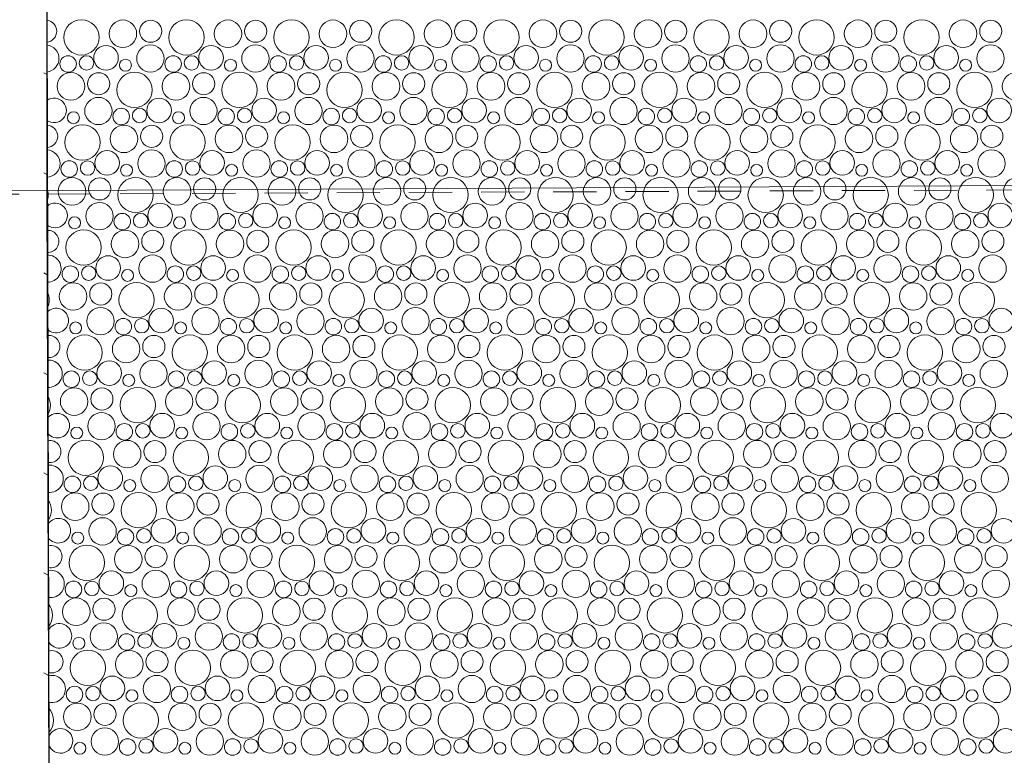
# Model space of a CAD drawing. Header units: metres. Extents: x -167 to 262, y -186 to 508.
# Tile 252 of 256: x 77.57 to 80.98, y 15.76 to 18.3. Entities that reach past the tile are written whole.
import ezdxf

# ---------------------------------------------------------------- set-up
doc = ezdxf.new("R2010")
doc.units = ezdxf.units.M
doc.header["$MEASUREMENT"] = 0
doc.linetypes.add('Strichlinie eng', pattern=[0.23, 0.15, -0.08])
doc.layers.add('60 Auffüllung', color=7, linetype='Continuous')
doc.layers.add('70 Kanal', color=7, linetype='Continuous')

# ---------------------------------------------------------------- blocks, each defined once
blk = doc.blocks.new('*X52', base_point=(27236.1321, 33357.279))
at = {"layer": '60 Auffüllung', "color": 7, "linetype": 'Continuous', "lineweight": 18, "true_color": 0xefefef}
for centre, radius in [((77.782, 18.2419), 0.0612), ((77.9255, 18.2544), 0.0477), ((78.0216, 18.2632), 0.0384), ((78.1457, 18.2419), 0.0612), ((78.2892, 18.2544), 0.0477), ((78.3853, 18.2632), 0.0384), ((78.5094, 18.2419), 0.0612), ((78.653, 18.2544), 0.0477), ((78.749, 18.2632), 0.0384), ((78.8731, 18.2419), 0.0612), ((79.0167, 18.2544), 0.0477), ((79.1127, 18.2632), 0.0384), ((79.2368, 18.2419), 0.0612), ((79.3804, 18.2544), 0.0477), ((79.4764, 18.2632), 0.0384), ((79.6005, 18.2419), 0.0612), ((79.7441, 18.2544), 0.0477), ((79.8401, 18.2632), 0.0384), ((79.9642, 18.2419), 0.0612), ((80.1078, 18.2544), 0.0477), ((80.2038, 18.2632), 0.0384), ((80.3279, 18.2419), 0.0612), ((80.4715, 18.2544), 0.0477), ((80.5675, 18.2632), 0.0384), ((80.6916, 18.2419), 0.0612), ((80.8352, 18.2544), 0.0477), ((80.9312, 18.2632), 0.0384), ((77.8671, 18.171), 0.0426), ((78.0206, 18.1689), 0.0473), ((78.2308, 18.171), 0.0426), ((78.3843, 18.1689), 0.0473), ((78.5945, 18.171), 0.0426), ((78.748, 18.1689), 0.0473), ((78.9582, 18.171), 0.0426), ((79.1117, 18.1689), 0.0473), ((79.3219, 18.171), 0.0426), ((79.4754, 18.1689), 0.0473), ((79.6856, 18.171), 0.0426), ((79.8391, 18.1689), 0.0473), ((80.0493, 18.171), 0.0426), ((80.2028, 18.1689), 0.0473), ((80.413, 18.171), 0.0426), ((80.5665, 18.1689), 0.0473), ((80.7767, 18.171), 0.0426), ((80.9302, 18.1689), 0.0473), ((77.7359, 18.1497), 0.0286), ((77.7997, 18.1533), 0.0251), ((78.0996, 18.1497), 0.0286), ((78.1634, 18.1533), 0.0251), ((78.4633, 18.1497), 0.0286), ((78.5271, 18.1533), 0.0251), ((78.827, 18.1497), 0.0286), ((78.8908, 18.1533), 0.0251), ((79.1907, 18.1497), 0.0286), ((79.2545, 18.1533), 0.0251), ((79.5544, 18.1497), 0.0286), ((79.6182, 18.1533), 0.0251), ((79.9181, 18.1497), 0.0286), ((79.9819, 18.1533), 0.0251), ((80.2818, 18.1497), 0.0286), ((80.3457, 18.1533), 0.0251), ((80.6455, 18.1497), 0.0286), ((80.7094, 18.1533), 0.0251), ((77.9344, 18.1456), 0.0207), ((78.2982, 18.1456), 0.0207), ((78.6619, 18.1456), 0.0207), ((79.0256, 18.1456), 0.0207), ((79.3893, 18.1456), 0.0207), ((79.753, 18.1456), 0.0207), ((80.1167, 18.1456), 0.0207), ((80.4804, 18.1456), 0.0207), ((80.8441, 18.1456), 0.0207), ((77.7455, 18.0724), 0.0477), ((77.8416, 18.0812), 0.0384), ((77.9657, 18.0599), 0.0612), ((78.1092, 18.0724), 0.0477), ((78.2053, 18.0812), 0.0384), ((78.3294, 18.0599), 0.0612), ((78.473, 18.0724), 0.0477), ((78.569, 18.0812), 0.0384), ((78.6931, 18.0599), 0.0612), ((78.8367, 18.0724), 0.0477), ((78.9327, 18.0812), 0.0384), ((79.0568, 18.0599), 0.0612), ((79.2004, 18.0724), 0.0477), ((79.2964, 18.0812), 0.0384), ((79.4205, 18.0599), 0.0612), ((79.5641, 18.0724), 0.0477), ((79.6601, 18.0812), 0.0384), ((79.7842, 18.0599), 0.0612), ((79.9278, 18.0724), 0.0477), ((80.0238, 18.0812), 0.0384), ((80.1479, 18.0599), 0.0612), ((80.2915, 18.0724), 0.0477), ((80.3875, 18.0812), 0.0384), ((80.5116, 18.0599), 0.0612), ((80.6552, 18.0724), 0.0477), ((80.7512, 18.0812), 0.0384), ((80.8753, 18.0599), 0.0612), ((81.0189, 18.0724), 0.0477), ((77.8406, 17.9869), 0.0473), ((78.0508, 17.989), 0.0426), ((78.2043, 17.9869), 0.0473), ((78.4145, 17.989), 0.0426), ((78.568, 17.9869), 0.0473), ((78.7782, 17.989), 0.0426), ((78.9317, 17.9869), 0.0473), ((79.1419, 17.989), 0.0426), ((79.2954, 17.9869), 0.0473), ((79.5056, 17.989), 0.0426), ((79.6591, 17.9869), 0.0473), ((79.8693, 17.989), 0.0426), ((80.0228, 17.9869), 0.0473), ((80.233, 17.989), 0.0426), ((80.3865, 17.9869), 0.0473), ((80.5967, 17.989), 0.0426), ((80.7502, 17.9869), 0.0473), ((80.9604, 17.989), 0.0426), ((77.7544, 17.9636), 0.0207), ((77.9196, 17.9678), 0.0286), ((77.9834, 17.9713), 0.0251), ((78.1182, 17.9636), 0.0207), ((78.2833, 17.9678), 0.0286), ((78.3471, 17.9713), 0.0251), ((78.4819, 17.9636), 0.0207), ((78.647, 17.9678), 0.0286), ((78.7108, 17.9713), 0.0251), ((78.8456, 17.9636), 0.0207), ((79.0107, 17.9678), 0.0286), ((79.0745, 17.9713), 0.0251), ((79.2093, 17.9636), 0.0207), ((79.3744, 17.9678), 0.0286), ((79.4382, 17.9713), 0.0251), ((79.573, 17.9636), 0.0207), ((79.7381, 17.9678), 0.0286), ((79.8019, 17.9713), 0.0251), ((79.9367, 17.9636), 0.0207), ((80.1018, 17.9678), 0.0286), ((80.1657, 17.9713), 0.0251), ((80.3004, 17.9636), 0.0207), ((80.4655, 17.9678), 0.0286), ((80.5294, 17.9713), 0.0251), ((80.6641, 17.9636), 0.0207), ((80.8292, 17.9678), 0.0286), ((80.8931, 17.9713), 0.0251), ((77.7857, 17.878), 0.0612), ((77.9292, 17.8904), 0.0477), ((78.0253, 17.8992), 0.0384), ((78.1494, 17.878), 0.0612), ((78.293, 17.8904), 0.0477), ((78.389, 17.8992), 0.0384), ((78.5131, 17.878), 0.0612), ((78.6567, 17.8904), 0.0477), ((78.7527, 17.8992), 0.0384), ((78.8768, 17.878), 0.0612), ((79.0204, 17.8904), 0.0477), ((79.1164, 17.8992), 0.0384), ((79.2405, 17.878), 0.0612), ((79.3841, 17.8904), 0.0477), ((79.4801, 17.8992), 0.0384), ((79.6042, 17.878), 0.0612), ((79.7478, 17.8904), 0.0477), ((79.8438, 17.8992), 0.0384), ((79.9679, 17.878), 0.0612), ((80.1115, 17.8904), 0.0477), ((80.2075, 17.8992), 0.0384), ((80.3316, 17.878), 0.0612), ((80.4752, 17.8904), 0.0477), ((80.5712, 17.8992), 0.0384), ((80.6953, 17.878), 0.0612), ((80.8389, 17.8904), 0.0477), ((80.9349, 17.8992), 0.0384), ((77.8708, 17.807), 0.0426), ((78.0243, 17.8049), 0.0473), ((78.2345, 17.807), 0.0426), ((78.388, 17.8049), 0.0473), ((78.5982, 17.807), 0.0426), ((78.7517, 17.8049), 0.0473), ((78.9619, 17.807), 0.0426), ((79.1154, 17.8049), 0.0473), ((79.3256, 17.807), 0.0426), ((79.4791, 17.8049), 0.0473), ((79.6893, 17.807), 0.0426), ((79.8428, 17.8049), 0.0473), ((80.053, 17.807), 0.0426), ((80.2065, 17.8049), 0.0473), ((80.4167, 17.807), 0.0426), ((80.5702, 17.8049), 0.0473), ((80.7804, 17.807), 0.0426), ((80.9339, 17.8049), 0.0473), ((77.7396, 17.7858), 0.0286), ((77.8034, 17.7893), 0.0251), ((77.9382, 17.7816), 0.0207), ((78.1033, 17.7858), 0.0286), ((78.1671, 17.7893), 0.0251), ((78.3019, 17.7816), 0.0207), ((78.467, 17.7858), 0.0286), ((78.5308, 17.7893), 0.0251), ((78.6656, 17.7816), 0.0207), ((78.8307, 17.7858), 0.0286), ((78.8945, 17.7893), 0.0251), ((79.0293, 17.7816), 0.0207), ((79.1944, 17.7858), 0.0286), ((79.2582, 17.7893), 0.0251), ((79.393, 17.7816), 0.0207), ((79.5581, 17.7858), 0.0286), ((79.6219, 17.7893), 0.0251), ((79.7567, 17.7816), 0.0207), ((79.9218, 17.7858), 0.0286), ((79.9857, 17.7893), 0.0251), ((80.1204, 17.7816), 0.0207), ((80.2855, 17.7858), 0.0286), ((80.3494, 17.7893), 0.0251), ((80.4841, 17.7816), 0.0207), ((80.6492, 17.7858), 0.0286), ((80.7131, 17.7893), 0.0251), ((80.8478, 17.7816), 0.0207), ((77.7492, 17.7084), 0.0477), ((77.8453, 17.7172), 0.0384), ((77.9694, 17.696), 0.0612), ((78.113, 17.7084), 0.0477), ((78.209, 17.7172), 0.0384), ((78.3331, 17.696), 0.0612), ((78.4767, 17.7084), 0.0477), ((78.5727, 17.7172), 0.0384), ((78.6968, 17.696), 0.0612), ((78.8404, 17.7084), 0.0477), ((78.9364, 17.7172), 0.0384), ((79.0605, 17.696), 0.0612), ((79.2041, 17.7084), 0.0477), ((79.3001, 17.7172), 0.0384), ((79.4242, 17.696), 0.0612), ((79.5678, 17.7084), 0.0477), ((79.6638, 17.7172), 0.0384), ((79.7879, 17.696), 0.0612), ((79.9315, 17.7084), 0.0477), ((80.0275, 17.7172), 0.0384), ((80.1516, 17.696), 0.0612), ((80.2952, 17.7084), 0.0477), ((80.3912, 17.7172), 0.0384), ((80.5153, 17.696), 0.0612), ((80.6589, 17.7084), 0.0477), ((80.7549, 17.7172), 0.0384), ((80.879, 17.696), 0.0612), ((81.0226, 17.7084), 0.0477), ((77.8443, 17.6229), 0.0473), ((78.0545, 17.625), 0.0426), ((78.208, 17.6229), 0.0473), ((78.4182, 17.625), 0.0426), ((78.5717, 17.6229), 0.0473), ((78.7819, 17.625), 0.0426), ((78.9354, 17.6229), 0.0473), ((79.1456, 17.625), 0.0426), ((79.2991, 17.6229), 0.0473), ((79.5093, 17.625), 0.0426), ((79.6628, 17.6229), 0.0473), ((79.873, 17.625), 0.0426), ((80.0265, 17.6229), 0.0473), ((80.2367, 17.625), 0.0426), ((80.3902, 17.6229), 0.0473), ((80.6004, 17.625), 0.0426), ((80.7539, 17.6229), 0.0473), ((80.9642, 17.625), 0.0426), ((77.9233, 17.6038), 0.0286), ((77.9871, 17.6073), 0.0251), ((78.287, 17.6038), 0.0286), ((78.3508, 17.6073), 0.0251), ((78.6507, 17.6038), 0.0286), ((78.7145, 17.6073), 0.0251), ((79.0144, 17.6038), 0.0286), ((79.0782, 17.6073), 0.0251), ((79.3781, 17.6038), 0.0286), ((79.4419, 17.6073), 0.0251), ((79.7418, 17.6038), 0.0286), ((79.8057, 17.6073), 0.0251), ((80.1055, 17.6038), 0.0286), ((80.1694, 17.6073), 0.0251), ((80.4692, 17.6038), 0.0286), ((80.5331, 17.6073), 0.0251), ((80.833, 17.6038), 0.0286), ((80.8968, 17.6073), 0.0251), ((77.7582, 17.5996), 0.0207), ((78.1219, 17.5996), 0.0207), ((78.4856, 17.5996), 0.0207), ((78.8493, 17.5996), 0.0207), ((79.213, 17.5996), 0.0207), ((79.5767, 17.5996), 0.0207), ((79.9404, 17.5996), 0.0207), ((80.3041, 17.5996), 0.0207), ((80.6678, 17.5996), 0.0207), ((77.7894, 17.514), 0.0612), ((77.933, 17.5264), 0.0477), ((78.029, 17.5352), 0.0384), ((78.1531, 17.514), 0.0612), ((78.2967, 17.5264), 0.0477), ((78.3927, 17.5352), 0.0384), ((78.5168, 17.514), 0.0612), ((78.6604, 17.5264), 0.0477), ((78.7564, 17.5352), 0.0384), ((78.8805, 17.514), 0.0612), ((79.0241, 17.5264), 0.0477), ((79.1201, 17.5352), 0.0384), ((79.2442, 17.514), 0.0612), ((79.3878, 17.5264), 0.0477), ((79.4838, 17.5352), 0.0384), ((79.6079, 17.514), 0.0612), ((79.7515, 17.5264), 0.0477), ((79.8475, 17.5352), 0.0384), ((79.9716, 17.514), 0.0612), ((80.1152, 17.5264), 0.0477), ((80.2112, 17.5352), 0.0384), ((80.3353, 17.514), 0.0612), ((80.4789, 17.5264), 0.0477), ((80.5749, 17.5352), 0.0384), ((80.699, 17.514), 0.0612), ((80.8426, 17.5264), 0.0477), ((80.9386, 17.5352), 0.0384), ((77.8745, 17.443), 0.0426), ((78.028, 17.4409), 0.0473), ((78.2382, 17.443), 0.0426), ((78.3917, 17.4409), 0.0473), ((78.6019, 17.443), 0.0426), ((78.7554, 17.4409), 0.0473), ((78.9656, 17.443), 0.0426), ((79.1191, 17.4409), 0.0473), ((79.3293, 17.443), 0.0426), ((79.4828, 17.4409), 0.0473), ((79.693, 17.443), 0.0426), ((79.8465, 17.4409), 0.0473), ((80.0567, 17.443), 0.0426), ((80.2102, 17.4409), 0.0473), ((80.4204, 17.443), 0.0426), ((80.5739, 17.4409), 0.0473), ((80.7842, 17.443), 0.0426), ((80.9376, 17.4409), 0.0473), ((77.7433, 17.4218), 0.0286), ((77.8071, 17.4253), 0.0251), ((77.9419, 17.4176), 0.0207), ((78.107, 17.4218), 0.0286), ((78.1708, 17.4253), 0.0251), ((78.3056, 17.4176), 0.0207), ((78.4707, 17.4218), 0.0286), ((78.5345, 17.4253), 0.0251), ((78.6693, 17.4176), 0.0207), ((78.8344, 17.4218), 0.0286), ((78.8982, 17.4253), 0.0251), ((79.033, 17.4176), 0.0207), ((79.1981, 17.4218), 0.0286), ((79.2619, 17.4253), 0.0251), ((79.3967, 17.4176), 0.0207), ((79.5618, 17.4218), 0.0286), ((79.6257, 17.4253), 0.0251), ((79.7604, 17.4176), 0.0207), ((79.9255, 17.4218), 0.0286), ((79.9894, 17.4253), 0.0251), ((80.1241, 17.4176), 0.0207), ((80.2892, 17.4218), 0.0286), ((80.3531, 17.4253), 0.0251), ((80.4878, 17.4176), 0.0207), ((80.653, 17.4218), 0.0286), ((80.7168, 17.4253), 0.0251), ((80.8515, 17.4176), 0.0207), ((77.753, 17.3444), 0.0477), ((77.849, 17.3532), 0.0384), ((77.9731, 17.332), 0.0612), ((78.1167, 17.3444), 0.0477), ((78.2127, 17.3532), 0.0384), ((78.3368, 17.332), 0.0612), ((78.4804, 17.3444), 0.0477), ((78.5764, 17.3532), 0.0384), ((78.7005, 17.332), 0.0612), ((78.8441, 17.3444), 0.0477), ((78.9401, 17.3532), 0.0384), ((79.0642, 17.332), 0.0612), ((79.2078, 17.3444), 0.0477), ((79.3038, 17.3532), 0.0384), ((79.4279, 17.332), 0.0612), ((79.5715, 17.3444), 0.0477), ((79.6675, 17.3532), 0.0384), ((79.7916, 17.332), 0.0612), ((79.9352, 17.3444), 0.0477), ((80.0312, 17.3532), 0.0384), ((80.1553, 17.332), 0.0612), ((80.2989, 17.3444), 0.0477), ((80.3949, 17.3532), 0.0384), ((80.519, 17.332), 0.0612), ((80.6626, 17.3444), 0.0477), ((80.7586, 17.3532), 0.0384), ((80.8828, 17.332), 0.0612), ((77.848, 17.2589), 0.0473), ((78.0582, 17.261), 0.0426), ((78.2117, 17.2589), 0.0473), ((78.4219, 17.261), 0.0426), ((78.5754, 17.2589), 0.0473), ((78.7856, 17.261), 0.0426), ((78.9391, 17.2589), 0.0473), ((79.1493, 17.261), 0.0426), ((79.3028, 17.2589), 0.0473), ((79.513, 17.261), 0.0426), ((79.6665, 17.2589), 0.0473), ((79.8767, 17.261), 0.0426), ((80.0302, 17.2589), 0.0473), ((80.2404, 17.261), 0.0426), ((80.3939, 17.2589), 0.0473), ((80.6042, 17.261), 0.0426), ((80.7576, 17.2589), 0.0473), ((80.9679, 17.261), 0.0426), ((77.7619, 17.2356), 0.0207), ((77.927, 17.2398), 0.0286), ((77.9908, 17.2433), 0.0251), ((78.1256, 17.2356), 0.0207), ((78.2907, 17.2398), 0.0286), ((78.3545, 17.2433), 0.0251), ((78.4893, 17.2356), 0.0207), ((78.6544, 17.2398), 0.0286), ((78.7182, 17.2433), 0.0251), ((78.853, 17.2356), 0.0207), ((79.0181, 17.2398), 0.0286), ((79.0819, 17.2433), 0.0251), ((79.2167, 17.2356), 0.0207), ((79.3818, 17.2398), 0.0286), ((79.4457, 17.2433), 0.0251), ((79.5804, 17.2356), 0.0207), ((79.7455, 17.2398), 0.0286), ((79.8094, 17.2433), 0.0251), ((79.9441, 17.2356), 0.0207), ((80.1092, 17.2398), 0.0286), ((80.1731, 17.2433), 0.0251), ((80.3078, 17.2356), 0.0207), ((80.473, 17.2398), 0.0286), ((80.5368, 17.2433), 0.0251), ((80.6715, 17.2356), 0.0207), ((80.8367, 17.2398), 0.0286), ((80.9005, 17.2433), 0.0251), ((77.7931, 17.15), 0.0612), ((77.9367, 17.1624), 0.0477), ((78.0327, 17.1712), 0.0384), ((78.1568, 17.15), 0.0612), ((78.3004, 17.1624), 0.0477), ((78.3964, 17.1712), 0.0384), ((78.5205, 17.15), 0.0612), ((78.6641, 17.1624), 0.0477), ((78.7601, 17.1712), 0.0384), ((78.8842, 17.15), 0.0612), ((79.0278, 17.1624), 0.0477), ((79.1238, 17.1712), 0.0384), ((79.2479, 17.15), 0.0612), ((79.3915, 17.1624), 0.0477), ((79.4875, 17.1712), 0.0384), ((79.6116, 17.15), 0.0612), ((79.7552, 17.1624), 0.0477), ((79.8512, 17.1712), 0.0384), ((79.9753, 17.15), 0.0612), ((80.1189, 17.1624), 0.0477), ((80.2149, 17.1712), 0.0384), ((80.339, 17.15), 0.0612), ((80.4826, 17.1624), 0.0477), ((80.5786, 17.1712), 0.0384), ((80.7028, 17.15), 0.0612), ((80.8463, 17.1624), 0.0477), ((80.9424, 17.1712), 0.0384), ((77.8782, 17.079), 0.0426), ((78.0317, 17.0769), 0.0473), ((78.2419, 17.079), 0.0426), ((78.3954, 17.0769), 0.0473), ((78.6056, 17.079), 0.0426), ((78.7591, 17.0769), 0.0473), ((78.9693, 17.079), 0.0426), ((79.1228, 17.0769), 0.0473), ((79.333, 17.079), 0.0426), ((79.4865, 17.0769), 0.0473), ((79.6967, 17.079), 0.0426), ((79.8502, 17.0769), 0.0473), ((80.0604, 17.079), 0.0426), ((80.2139, 17.0769), 0.0473), ((80.4242, 17.079), 0.0426), ((80.5776, 17.0769), 0.0473), ((80.7879, 17.079), 0.0426), ((80.9413, 17.0769), 0.0473), ((77.747, 17.0578), 0.0286), ((77.8108, 17.0613), 0.0251), ((78.1107, 17.0578), 0.0286), ((78.1745, 17.0613), 0.0251), ((78.4744, 17.0578), 0.0286), ((78.5382, 17.0613), 0.0251), ((78.8381, 17.0578), 0.0286), ((78.9019, 17.0613), 0.0251), ((79.2018, 17.0578), 0.0286), ((79.2657, 17.0613), 0.0251), ((79.5655, 17.0578), 0.0286), ((79.6294, 17.0613), 0.0251), ((79.9292, 17.0578), 0.0286), ((79.9931, 17.0613), 0.0251), ((80.293, 17.0578), 0.0286), ((80.3568, 17.0613), 0.0251), ((80.6567, 17.0578), 0.0286), ((80.7205, 17.0613), 0.0251), ((77.9456, 17.0536), 0.0207), ((78.3093, 17.0536), 0.0207), ((78.673, 17.0536), 0.0207), ((79.0367, 17.0536), 0.0207), ((79.4004, 17.0536), 0.0207), ((79.7641, 17.0536), 0.0207), ((80.1278, 17.0536), 0.0207), ((80.4915, 17.0536), 0.0207), ((80.8552, 17.0536), 0.0207), ((77.7567, 16.9804), 0.0477), ((77.8527, 16.9892), 0.0384), ((77.9768, 16.968), 0.0612), ((78.1204, 16.9804), 0.0477), ((78.2164, 16.9892), 0.0384), ((78.3405, 16.968), 0.0612), ((78.4841, 16.9804), 0.0477), ((78.5801, 16.9892), 0.0384), ((78.7042, 16.968), 0.0612), ((78.8478, 16.9804), 0.0477), ((78.9438, 16.9892), 0.0384), ((79.0679, 16.968), 0.0612), ((79.2115, 16.9804), 0.0477), ((79.3075, 16.9892), 0.0384), ((79.4316, 16.968), 0.0612), ((79.5752, 16.9804), 0.0477), ((79.6712, 16.9892), 0.0384), ((79.7953, 16.968), 0.0612), ((79.9389, 16.9804), 0.0477), ((80.0349, 16.9892), 0.0384), ((80.159, 16.968), 0.0612), ((80.3026, 16.9804), 0.0477), ((80.3986, 16.9892), 0.0384), ((80.5228, 16.968), 0.0612), ((80.6663, 16.9804), 0.0477), ((80.7624, 16.9892), 0.0384), ((80.8865, 16.968), 0.0612), ((77.8517, 16.8949), 0.0473), ((78.0619, 16.8971), 0.0426), ((78.2154, 16.8949), 0.0473), ((78.4256, 16.8971), 0.0426), ((78.5791, 16.8949), 0.0473), ((78.7893, 16.8971), 0.0426), ((78.9428, 16.8949), 0.0473), ((79.153, 16.8971), 0.0426), ((79.3065, 16.8949), 0.0473), ((79.5167, 16.8971), 0.0426), ((79.6702, 16.8949), 0.0473), ((79.8804, 16.8971), 0.0426), ((80.0339, 16.8949), 0.0473), ((80.2442, 16.8971), 0.0426), ((80.3976, 16.8949), 0.0473), ((80.6079, 16.8971), 0.0426), ((80.7613, 16.8949), 0.0473), ((80.9716, 16.8971), 0.0426), ((77.7656, 16.8716), 0.0207), ((77.9307, 16.8758), 0.0286), ((77.9945, 16.8793), 0.0251), ((78.1293, 16.8716), 0.0207), ((78.2944, 16.8758), 0.0286), ((78.3582, 16.8793), 0.0251), ((78.493, 16.8716), 0.0207), ((78.6581, 16.8758), 0.0286), ((78.7219, 16.8793), 0.0251), ((78.8567, 16.8716), 0.0207), ((79.0218, 16.8758), 0.0286), ((79.0857, 16.8793), 0.0251), ((79.2204, 16.8716), 0.0207), ((79.3855, 16.8758), 0.0286), ((79.4494, 16.8793), 0.0251), ((79.5841, 16.8716), 0.0207), ((79.7492, 16.8758), 0.0286), ((79.8131, 16.8793), 0.0251), ((79.9478, 16.8716), 0.0207), ((80.113, 16.8758), 0.0286), ((80.1768, 16.8793), 0.0251), ((80.3115, 16.8716), 0.0207), ((80.4767, 16.8758), 0.0286), ((80.5405, 16.8793), 0.0251), ((80.6752, 16.8716), 0.0207), ((80.8404, 16.8758), 0.0286), ((80.9042, 16.8793), 0.0251), ((77.7968, 16.786), 0.0612), ((77.9404, 16.7984), 0.0477), ((78.0364, 16.8073), 0.0384), ((78.1605, 16.786), 0.0612), ((78.3041, 16.7984), 0.0477), ((78.4001, 16.8073), 0.0384), ((78.5242, 16.786), 0.0612), ((78.6678, 16.7984), 0.0477), ((78.7638, 16.8073), 0.0384), ((78.8879, 16.786), 0.0612), ((79.0315, 16.7984), 0.0477), ((79.1275, 16.8073), 0.0384), ((79.2516, 16.786), 0.0612), ((79.3952, 16.7984), 0.0477), ((79.4912, 16.8073), 0.0384), ((79.6153, 16.786), 0.0612), ((79.7589, 16.7984), 0.0477), ((79.8549, 16.8073), 0.0384), ((79.979, 16.786), 0.0612), ((80.1226, 16.7984), 0.0477), ((80.2186, 16.8073), 0.0384), ((80.3428, 16.786), 0.0612), ((80.4863, 16.7984), 0.0477), ((80.5824, 16.8073), 0.0384), ((80.7065, 16.786), 0.0612), ((80.85, 16.7984), 0.0477), ((80.9461, 16.8073), 0.0384), ((77.8819, 16.7151), 0.0426), ((78.0354, 16.7129), 0.0473), ((78.2456, 16.7151), 0.0426), ((78.3991, 16.7129), 0.0473), ((78.6093, 16.7151), 0.0426), ((78.7628, 16.7129), 0.0473), ((78.973, 16.7151), 0.0426), ((79.1265, 16.7129), 0.0473), ((79.3367, 16.7151), 0.0426), ((79.4902, 16.7129), 0.0473), ((79.7004, 16.7151), 0.0426), ((79.8539, 16.7129), 0.0473), ((80.0642, 16.7151), 0.0426), ((80.2176, 16.7129), 0.0473), ((80.4279, 16.7151), 0.0426), ((80.5813, 16.7129), 0.0473), ((80.7916, 16.7151), 0.0426), ((80.945, 16.7129), 0.0473), ((77.7507, 16.6938), 0.0286), ((77.8145, 16.6973), 0.0251), ((77.9493, 16.6896), 0.0207), ((78.1144, 16.6938), 0.0286), ((78.1782, 16.6973), 0.0251), ((78.313, 16.6896), 0.0207), ((78.4781, 16.6938), 0.0286), ((78.5419, 16.6973), 0.0251), ((78.6767, 16.6896), 0.0207), ((78.8418, 16.6938), 0.0286), ((78.9057, 16.6973), 0.0251), ((79.0404, 16.6896), 0.0207), ((79.2055, 16.6938), 0.0286), ((79.2694, 16.6973), 0.0251), ((79.4041, 16.6896), 0.0207), ((79.5692, 16.6938), 0.0286), ((79.6331, 16.6973), 0.0251), ((79.7678, 16.6896), 0.0207), ((79.933, 16.6938), 0.0286), ((79.9968, 16.6973), 0.0251), ((80.1315, 16.6896), 0.0207), ((80.2967, 16.6938), 0.0286), ((80.3605, 16.6973), 0.0251), ((80.4952, 16.6896), 0.0207), ((80.6604, 16.6938), 0.0286), ((80.7242, 16.6973), 0.0251), ((80.8589, 16.6896), 0.0207), ((77.7604, 16.6164), 0.0477), ((77.8564, 16.6253), 0.0384), ((77.9805, 16.604), 0.0612), ((78.1241, 16.6164), 0.0477), ((78.2201, 16.6253), 0.0384), ((78.3442, 16.604), 0.0612), ((78.4878, 16.6164), 0.0477), ((78.5838, 16.6253), 0.0384), ((78.7079, 16.604), 0.0612), ((78.8515, 16.6164), 0.0477), ((78.9475, 16.6253), 0.0384), ((79.0716, 16.604), 0.0612), ((79.2152, 16.6164), 0.0477), ((79.3112, 16.6253), 0.0384), ((79.4353, 16.604), 0.0612), ((79.5789, 16.6164), 0.0477), ((79.6749, 16.6253), 0.0384), ((79.799, 16.604), 0.0612), ((79.9426, 16.6164), 0.0477), ((80.0386, 16.6253), 0.0384), ((80.1628, 16.604), 0.0612), ((80.3063, 16.6164), 0.0477), ((80.4024, 16.6253), 0.0384), ((80.5265, 16.604), 0.0612), ((80.67, 16.6164), 0.0477), ((80.7661, 16.6253), 0.0384), ((80.8902, 16.604), 0.0612), ((77.8554, 16.5309), 0.0473), ((78.0656, 16.5331), 0.0426), ((78.2191, 16.5309), 0.0473), ((78.4293, 16.5331), 0.0426), ((78.5828, 16.5309), 0.0473), ((78.793, 16.5331), 0.0426), ((78.9465, 16.5309), 0.0473), ((79.1567, 16.5331), 0.0426), ((79.3102, 16.5309), 0.0473), ((79.5204, 16.5331), 0.0426), ((79.6739, 16.5309), 0.0473), ((79.8842, 16.5331), 0.0426), ((80.0376, 16.5309), 0.0473), ((80.2479, 16.5331), 0.0426), ((80.4013, 16.5309), 0.0473), ((80.6116, 16.5331), 0.0426), ((80.765, 16.5309), 0.0473), ((80.9753, 16.5331), 0.0426), ((77.9344, 16.5118), 0.0286), ((77.9982, 16.5153), 0.0251), ((78.2981, 16.5118), 0.0286), ((78.3619, 16.5153), 0.0251), ((78.6618, 16.5118), 0.0286), ((78.7257, 16.5153), 0.0251), ((79.0255, 16.5118), 0.0286), ((79.0894, 16.5153), 0.0251), ((79.3892, 16.5118), 0.0286), ((79.4531, 16.5153), 0.0251), ((79.753, 16.5118), 0.0286), ((79.8168, 16.5153), 0.0251), ((80.1167, 16.5118), 0.0286), ((80.1805, 16.5153), 0.0251), ((80.4804, 16.5118), 0.0286), ((80.5442, 16.5153), 0.0251), ((80.8441, 16.5118), 0.0286), ((80.9079, 16.5153), 0.0251), ((77.7693, 16.5076), 0.0207), ((78.133, 16.5076), 0.0207), ((78.4967, 16.5076), 0.0207), ((78.8604, 16.5076), 0.0207), ((79.2241, 16.5076), 0.0207), ((79.5878, 16.5076), 0.0207), ((79.9515, 16.5076), 0.0207), ((80.3152, 16.5076), 0.0207), ((80.6789, 16.5076), 0.0207), ((77.8005, 16.422), 0.0612), ((77.9441, 16.4344), 0.0477), ((78.0401, 16.4433), 0.0384), ((78.1642, 16.422), 0.0612), ((78.3078, 16.4344), 0.0477), ((78.4038, 16.4433), 0.0384), ((78.5279, 16.422), 0.0612), ((78.6715, 16.4344), 0.0477), ((78.7675, 16.4433), 0.0384), ((78.8916, 16.422), 0.0612), ((79.0352, 16.4344), 0.0477), ((79.1312, 16.4433), 0.0384), ((79.2553, 16.422), 0.0612), ((79.3989, 16.4344), 0.0477), ((79.4949, 16.4433), 0.0384), ((79.619, 16.422), 0.0612), ((79.7626, 16.4344), 0.0477), ((79.8586, 16.4433), 0.0384), ((79.9828, 16.422), 0.0612), ((80.1263, 16.4344), 0.0477), ((80.2224, 16.4433), 0.0384), ((80.3465, 16.422), 0.0612), ((80.49, 16.4344), 0.0477), ((80.5861, 16.4433), 0.0384), ((80.7102, 16.422), 0.0612), ((80.8537, 16.4344), 0.0477), ((80.9498, 16.4433), 0.0384), ((77.8856, 16.3511), 0.0426), ((78.0391, 16.3489), 0.0473), ((78.2493, 16.3511), 0.0426), ((78.4028, 16.3489), 0.0473), ((78.613, 16.3511), 0.0426), ((78.7665, 16.3489), 0.0473), ((78.9767, 16.3511), 0.0426), ((79.1302, 16.3489), 0.0473), ((79.3404, 16.3511), 0.0426), ((79.4939, 16.3489), 0.0473), ((79.7042, 16.3511), 0.0426), ((79.8576, 16.3489), 0.0473), ((80.0679, 16.3511), 0.0426), ((80.2213, 16.3489), 0.0473), ((80.4316, 16.3511), 0.0426), ((80.585, 16.3489), 0.0473), ((80.7953, 16.3511), 0.0426), ((80.9488, 16.3489), 0.0473), ((77.7544, 16.3298), 0.0286), ((77.8182, 16.3333), 0.0251), ((77.953, 16.3256), 0.0207), ((78.1181, 16.3298), 0.0286), ((78.1819, 16.3333), 0.0251), ((78.3167, 16.3256), 0.0207), ((78.4818, 16.3298), 0.0286), ((78.5457, 16.3333), 0.0251), ((78.6804, 16.3256), 0.0207), ((78.8455, 16.3298), 0.0286), ((78.9094, 16.3333), 0.0251), ((79.0441, 16.3256), 0.0207), ((79.2092, 16.3298), 0.0286), ((79.2731, 16.3333), 0.0251), ((79.4078, 16.3256), 0.0207), ((79.573, 16.3298), 0.0286), ((79.6368, 16.3333), 0.0251), ((79.7715, 16.3256), 0.0207), ((79.9367, 16.3298), 0.0286), ((80.0005, 16.3333), 0.0251), ((80.1352, 16.3256), 0.0207), ((80.3004, 16.3298), 0.0286), ((80.3642, 16.3333), 0.0251), ((80.4989, 16.3256), 0.0207), ((80.6641, 16.3298), 0.0286), ((80.7279, 16.3333), 0.0251), ((80.8626, 16.3256), 0.0207), ((77.7641, 16.2524), 0.0477), ((77.8601, 16.2613), 0.0384), ((77.9842, 16.24), 0.0612), ((78.1278, 16.2524), 0.0477), ((78.2238, 16.2613), 0.0384), ((78.3479, 16.24), 0.0612), ((78.4915, 16.2524), 0.0477), ((78.5875, 16.2613), 0.0384), ((78.7116, 16.24), 0.0612), ((78.8552, 16.2524), 0.0477), ((78.9512, 16.2613), 0.0384), ((79.0753, 16.24), 0.0612), ((79.2189, 16.2524), 0.0477), ((79.3149, 16.2613), 0.0384), ((79.439, 16.24), 0.0612), ((79.5826, 16.2524), 0.0477), ((79.6786, 16.2613), 0.0384), ((79.8028, 16.24), 0.0612), ((79.9463, 16.2524), 0.0477), ((80.0424, 16.2613), 0.0384), ((80.1665, 16.24), 0.0612), ((80.31, 16.2524), 0.0477), ((80.4061, 16.2613), 0.0384), ((80.5302, 16.24), 0.0612), ((80.6737, 16.2524), 0.0477), ((80.7698, 16.2613), 0.0384), ((80.8939, 16.24), 0.0612), ((77.8591, 16.1669), 0.0473), ((78.0693, 16.1691), 0.0426), ((78.2228, 16.1669), 0.0473), ((78.433, 16.1691), 0.0426), ((78.5865, 16.1669), 0.0473), ((78.7967, 16.1691), 0.0426), ((78.9502, 16.1669), 0.0473), ((79.1604, 16.1691), 0.0426), ((79.3139, 16.1669), 0.0473), ((79.5242, 16.1691), 0.0426), ((79.6776, 16.1669), 0.0473), ((79.8879, 16.1691), 0.0426), ((80.0413, 16.1669), 0.0473), ((80.2516, 16.1691), 0.0426), ((80.405, 16.1669), 0.0473), ((80.6153, 16.1691), 0.0426), ((80.7688, 16.1669), 0.0473), ((80.979, 16.1691), 0.0426), ((77.773, 16.1436), 0.0207), ((77.9381, 16.1478), 0.0286), ((78.0019, 16.1513), 0.0251), ((78.1367, 16.1436), 0.0207), ((78.3018, 16.1478), 0.0286), ((78.3657, 16.1513), 0.0251), ((78.5004, 16.1436), 0.0207), ((78.6655, 16.1478), 0.0286), ((78.7294, 16.1513), 0.0251), ((78.8641, 16.1436), 0.0207), ((79.0292, 16.1478), 0.0286), ((79.0931, 16.1513), 0.0251), ((79.2278, 16.1436), 0.0207), ((79.393, 16.1478), 0.0286), ((79.4568, 16.1513), 0.0251), ((79.5915, 16.1436), 0.0207), ((79.7567, 16.1478), 0.0286), ((79.8205, 16.1513), 0.0251), ((79.9552, 16.1436), 0.0207), ((80.1204, 16.1478), 0.0286), ((80.1842, 16.1513), 0.0251), ((80.3189, 16.1436), 0.0207), ((80.4841, 16.1478), 0.0286), ((80.5479, 16.1513), 0.0251), ((80.6826, 16.1436), 0.0207), ((80.8478, 16.1478), 0.0286), ((80.9116, 16.1513), 0.0251), ((77.8042, 16.058), 0.0612), ((77.9478, 16.0704), 0.0477), ((78.0438, 16.0793), 0.0384), ((78.1679, 16.058), 0.0612), ((78.3115, 16.0704), 0.0477), ((78.4075, 16.0793), 0.0384), ((78.5316, 16.058), 0.0612), ((78.6752, 16.0704), 0.0477), ((78.7712, 16.0793), 0.0384), ((78.8953, 16.058), 0.0612), ((79.0389, 16.0704), 0.0477), ((79.1349, 16.0793), 0.0384), ((79.259, 16.058), 0.0612), ((79.4026, 16.0704), 0.0477), ((79.4986, 16.0793), 0.0384), ((79.6228, 16.058), 0.0612), ((79.7663, 16.0704), 0.0477), ((79.8624, 16.0793), 0.0384), ((79.9865, 16.058), 0.0612), ((80.13, 16.0704), 0.0477), ((80.2261, 16.0793), 0.0384), ((80.3502, 16.058), 0.0612), ((80.4937, 16.0704), 0.0477), ((80.5898, 16.0793), 0.0384), ((80.7139, 16.058), 0.0612), ((80.8574, 16.0704), 0.0477), ((80.9535, 16.0793), 0.0384), ((77.8893, 15.9871), 0.0426), ((78.0428, 15.9849), 0.0473), ((78.253, 15.9871), 0.0426), ((78.4065, 15.9849), 0.0473), ((78.6167, 15.9871), 0.0426), ((78.7702, 15.9849), 0.0473), ((78.9804, 15.9871), 0.0426), ((79.1339, 15.9849), 0.0473), ((79.3442, 15.9871), 0.0426), ((79.4976, 15.9849), 0.0473), ((79.7079, 15.9871), 0.0426), ((79.8613, 15.9849), 0.0473), ((80.0716, 15.9871), 0.0426), ((80.225, 15.9849), 0.0473), ((80.4353, 15.9871), 0.0426), ((80.5888, 15.9849), 0.0473), ((80.799, 15.9871), 0.0426), ((80.9525, 15.9849), 0.0473), ((77.7581, 15.9658), 0.0286), ((77.8219, 15.9693), 0.0251), ((78.1218, 15.9658), 0.0286), ((78.1857, 15.9693), 0.0251), ((78.4855, 15.9658), 0.0286), ((78.5494, 15.9693), 0.0251), ((78.8492, 15.9658), 0.0286), ((78.9131, 15.9693), 0.0251), ((79.213, 15.9658), 0.0286), ((79.2768, 15.9693), 0.0251), ((79.5767, 15.9658), 0.0286), ((79.6405, 15.9693), 0.0251), ((79.9404, 15.9658), 0.0286), ((80.0042, 15.9693), 0.0251), ((80.3041, 15.9658), 0.0286), ((80.3679, 15.9693), 0.0251), ((80.6678, 15.9658), 0.0286), ((80.7316, 15.9693), 0.0251), ((77.9567, 15.9616), 0.0207), ((78.3204, 15.9616), 0.0207), ((78.6841, 15.9616), 0.0207), ((79.0478, 15.9616), 0.0207), ((79.4115, 15.9616), 0.0207), ((79.7752, 15.9616), 0.0207), ((80.1389, 15.9616), 0.0207), ((80.5026, 15.9616), 0.0207), ((80.8664, 15.9616), 0.0207), ((77.7678, 15.8885), 0.0477), ((77.8638, 15.8973), 0.0384), ((77.9879, 15.876), 0.0612), ((78.1315, 15.8885), 0.0477), ((78.2275, 15.8973), 0.0384), ((78.3516, 15.876), 0.0612), ((78.4952, 15.8885), 0.0477), ((78.5912, 15.8973), 0.0384), ((78.7153, 15.876), 0.0612), ((78.8589, 15.8885), 0.0477), ((78.9549, 15.8973), 0.0384), ((79.079, 15.876), 0.0612), ((79.2226, 15.8885), 0.0477), ((79.3186, 15.8973), 0.0384), ((79.4428, 15.876), 0.0612), ((79.5863, 15.8885), 0.0477), ((79.6824, 15.8973), 0.0384), ((79.8065, 15.876), 0.0612), ((79.95, 15.8885), 0.0477), ((80.0461, 15.8973), 0.0384), ((80.1702, 15.876), 0.0612), ((80.3137, 15.8885), 0.0477), ((80.4098, 15.8973), 0.0384), ((80.5339, 15.876), 0.0612), ((80.6774, 15.8885), 0.0477), ((80.7735, 15.8973), 0.0384), ((80.8976, 15.876), 0.0612), ((77.8628, 15.8029), 0.0473), ((78.073, 15.8051), 0.0426), ((78.2265, 15.8029), 0.0473), ((78.4367, 15.8051), 0.0426), ((78.5902, 15.8029), 0.0473), ((78.8004, 15.8051), 0.0426), ((78.9539, 15.8029), 0.0473), ((79.1642, 15.8051), 0.0426), ((79.3176, 15.8029), 0.0473), ((79.5279, 15.8051), 0.0426), ((79.6813, 15.8029), 0.0473), ((79.8916, 15.8051), 0.0426), ((80.045, 15.8029), 0.0473), ((80.2553, 15.8051), 0.0426), ((80.4088, 15.8029), 0.0473), ((80.619, 15.8051), 0.0426), ((80.7725, 15.8029), 0.0473), ((80.9827, 15.8051), 0.0426), ((77.7767, 15.7797), 0.0207), ((77.9418, 15.7838), 0.0286), ((78.0057, 15.7873), 0.0251), ((78.1404, 15.7797), 0.0207), ((78.3055, 15.7838), 0.0286), ((78.3694, 15.7873), 0.0251), ((78.5041, 15.7797), 0.0207), ((78.6692, 15.7838), 0.0286), ((78.7331, 15.7873), 0.0251), ((78.8678, 15.7797), 0.0207), ((79.033, 15.7838), 0.0286), ((79.0968, 15.7873), 0.0251), ((79.2315, 15.7797), 0.0207), ((79.3967, 15.7838), 0.0286), ((79.4605, 15.7873), 0.0251), ((79.5952, 15.7797), 0.0207), ((79.7604, 15.7838), 0.0286), ((79.8242, 15.7873), 0.0251), ((79.9589, 15.7797), 0.0207), ((80.1241, 15.7838), 0.0286), ((80.1879, 15.7873), 0.0251), ((80.3226, 15.7797), 0.0207), ((80.4878, 15.7838), 0.0286), ((80.5516, 15.7873), 0.0251), ((80.6864, 15.7797), 0.0207), ((80.8515, 15.7838), 0.0286), ((80.9153, 15.7873), 0.0251)]:
    blk.add_circle(centre, radius, dxfattribs=at)
for centre, radius, start, end in [((77.6579, 18.2632), 0.0384, 276.4798, 83.5092), ((77.6568, 18.1689), 0.0473, 276.4784, 83.5106), ((77.602, 18.0599), 0.0612, 349.5789, 10.4101), ((77.6871, 17.989), 0.0426, 234.1698, 125.8192), ((77.6616, 17.8992), 0.0384, 270.8756, 89.1135), ((77.6606, 17.8049), 0.0473, 271.9325, 88.0565), ((77.6057, 17.696), 0.0612, 337.5334, 22.7173), ((77.6908, 17.625), 0.0426, 228.3953, 132.0127), ((77.6653, 17.5352), 0.0384, 266.4023, 94.0057), ((77.6643, 17.4409), 0.0473, 268.7651, 91.6429), ((77.6094, 17.332), 0.0612, 332.2518, 28.1562), ((77.6945, 17.261), 0.0426, 223.8748, 136.5333), ((77.669, 17.1712), 0.0384, 262.7819, 97.6261), ((77.668, 17.0769), 0.0473, 265.8403, 94.5677), ((77.6131, 16.968), 0.0612, 327.7628, 32.6452), ((77.6982, 16.8971), 0.0426, 218.9439, 141.4641), ((77.6727, 16.8073), 0.0384, 259.1313, 101.2767), ((77.6717, 16.7129), 0.0473, 262.9042, 97.5038), ((77.6168, 16.604), 0.0612, 323.7704, 36.6376), ((77.7019, 16.5331), 0.0426, 213.414, 146.994), ((77.6764, 16.4433), 0.0384, 255.4347, 104.9733), ((77.6754, 16.3489), 0.0473, 259.9486, 100.4595), ((77.6205, 16.24), 0.0612, 320.1242, 40.2838), ((77.7056, 16.1691), 0.0426, 206.9076, 153.5004), ((77.6801, 16.0793), 0.0384, 251.6739, 108.7341), ((77.6791, 15.9849), 0.0473, 256.9651, 103.4429), ((77.6242, 15.876), 0.0612, 316.7354, 43.6726), ((77.7093, 15.8051), 0.0426, 198.3956, 162.0124)]:
    blk.add_arc(centre, radius, start, end, dxfattribs=at)

msp = doc.modelspace()

# ---------------------------------------------------------------- hatches: boundary and pattern name
at = {"layer": '60 Auffüllung', "linetype": 'Continuous', "lineweight": 18, "true_color": 0xefefef}
h = msp.add_hatch(dxfattribs=at)
h.set_pattern_fill('Erde_1_0001', style=0, pattern_type=2)
h.set_pattern_definition([(0, (27236.1321, 33357.27905), (0, 0.779422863), [0.04875, -0.40125]), (0, (27236.3571, 33357.66876), (0, 0.779422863), [0.04875, -0.40125]), (60, (27236.1321, 33357.27905), (-0.675, 0.389711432), [0.04875, -0.40125]), (60, (27236.5821, 33357.27905), (-0.675, 0.389711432), [0.04875, -0.40125]), (120, (27236.18084, 33357.27905), (0.675, 0.389711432), [0.04875, -0.40125]), (120, (27236.63084, 33357.27905), (0.675, 0.389711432), [0.04875, -0.40125]), (0, (27236.1321, 33357.35405), (0, 0.15), [0, -0.15, 0, -0.225]), (45, (27236.2071, 33357.35405), (-0.1060660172, 0.1060660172), [0, -0.1125, 0, -0.1875])])
h.paths.add_polyline_path([(2.3366, 24.8593), (2.3419, 13.496, 0.033836), (8.8613, 14.0911, 0.026308), (13.8582, 15.1616, -0.024635), (17.3411, 16.2775), (17.3411, 24.6258), (15.3411, 24.6258), (15.3411, 30.4887), (17.3411, 30.4887), (17.3411, 43.9997), (58.1625, 43.9997), (58.1625, 45.7494), (101.6632, 45.7486), (101.6702, 49.0078), (2.342, 49.0078)])
h.paths.add_polyline_path([(9.5982, 27.1903), (4.651, 27.1903), (4.651, 42.9257), (4.651, 43.8257), (9.5982, 43.8257), (9.5982, 42.9257)], flags=0)
h.paths.add_polyline_path([(14.4618, 25.704, -0.414214), (13.8618, 26.304, -0.414214), (14.4618, 26.904, -0.414214), (15.0618, 26.304, -0.414214)], flags=0)
h = msp.add_hatch(dxfattribs=at)
h.set_pattern_fill('Gras_0001', style=0, pattern_type=2)
h.set_pattern_definition([(90, (27236.1321, 33357.27905), (-0.6, 0), [0.0866025, -0.259808]), (90, (27236.4321, 33357.45225), (-0.6, 0), [0.0866025, -0.259808]), (30, (27236.1321, 33357.27905), (-0.3, 0.519615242), [0.0866025, -0.259808]), (30, (27236.1321, 33357.62546), (-0.3, 0.519615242), [0.0866025, -0.259808]), (150, (27236.1321, 33357.27905), (0.3, 0.519615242), [0.0866025, -0.259808]), (150, (27236.1321, 33357.62546), (0.3, 0.519615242), [0.0866025, -0.259808])])
h.paths.add_polyline_path([(77.6621, 18.7491), (66.6621, 18.7496), (66.6671, 13.9007), (66.7578, 13.9066), (77.6753, 13.9979)])

# ---------------------------------------------------------------- linework, layer by layer
at = {"layer": '60 Auffüllung', "color": 8, "linetype": 'Continuous', "lineweight": 18, "flags": 128}
for points in [[(77.6623, 37.4991), (66.6619, 37.5001), (66.663, 36.0001), (77.6639, 35.9991), (77.6621, 17.7019), (77.6753, 13.9979), (84.1681, 14.0609), (84.1591, 19.7797), (84.1653, 19.7797), (84.1711, 36.0153), (95.17, 36.0142), (95.1688, 37.499), (84.1667, 37.4991), (84.1638, 45.7491), (77.6627, 45.7487)], [(77.6621, 18.7491), (77.6753, 13.9979), (66.7578, 13.9066), (66.6671, 13.9007), (66.6621, 18.7496)]]:
    msp.add_lwpolyline(points, close=True, dxfattribs=at)
msp.add_lwpolyline([(2.3409, 13.4985, 0.033836), (8.8602, 14.0936, 0.026308), (13.8571, 15.164, -0.03493), (18.8239, 16.6434, -0.039795), (24.4787, 17.2928), (45.8912, 17.6068), (66.6301, 17.6524), (86.5092, 17.758), (111.366, 17.867), (111.3727, 14.9671), (86.7165, 14.91), (66.7489, 14.8202), (46.0288, 14.7398), (25.1216, 14.3369), (19.9788, 13.9175, 0.086004), (15.9339, 12.5396, 0.076037), (12.9254, 10.2445), (1.8985, 10.6206)], format="xyb", close=True, dxfattribs=at)
at = {"layer": '70 Kanal', "color": 2, "linetype": 'Strichlinie eng', "lineweight": 18, "true_color": 0xf5f500}
msp.add_line((66.666, 17.6526), (108.047, 17.8284), dxfattribs=at)

# ---------------------------------------------------------------- block references
at = {"layer": '60 Auffüllung', "color": 8, "lineweight": 18}
msp.add_blockref('*X52', (27236.1321, 33357.279), dxfattribs=at)

doc.saveas('drawing.dxf')
